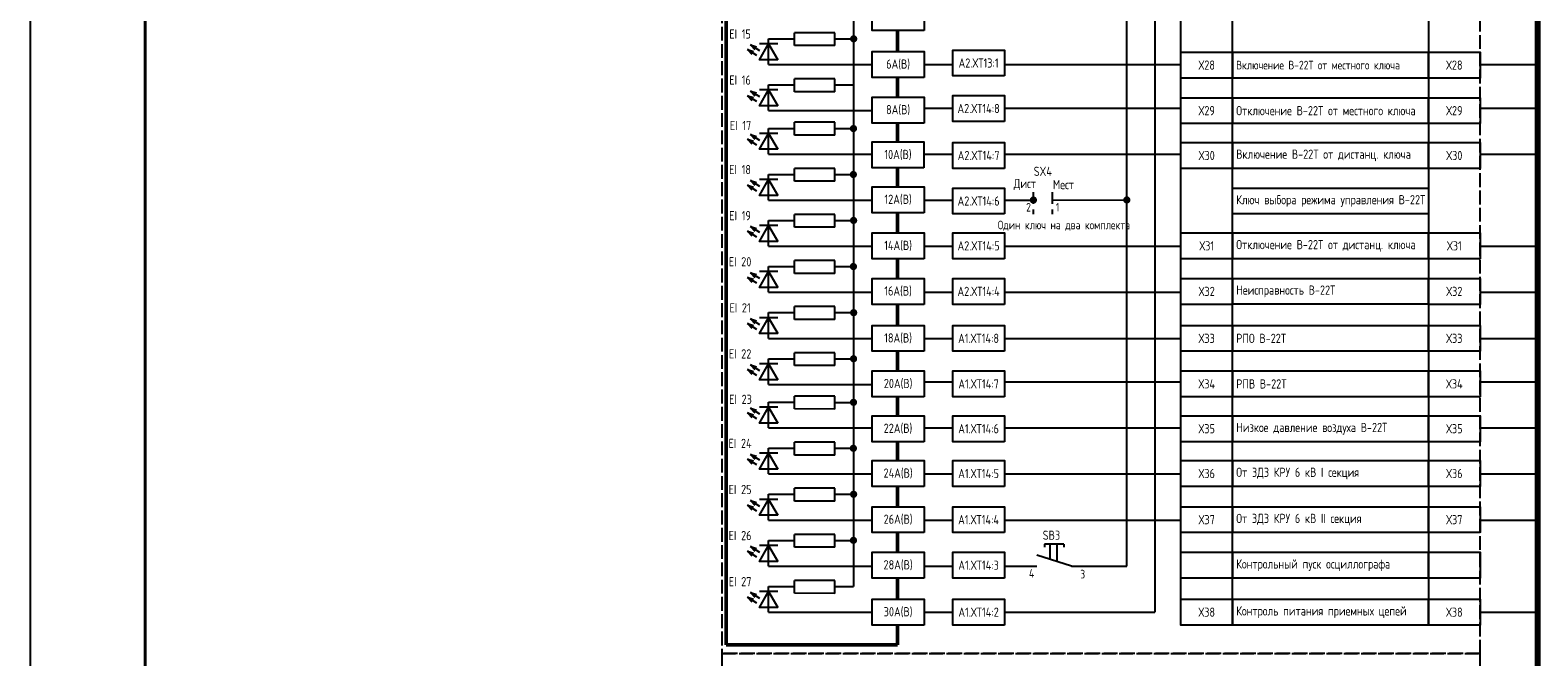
# Model space of a CAD drawing. Header units: millimetres. Extents: x 616 to 6196, y 2487 to 5711.
# Tile 27 of 46: x 2796 to 3057, y 5416 to 5524. Entities that reach past the tile are written whole.
import ezdxf

# ---------------------------------------------------------------- set-up
doc = ezdxf.new("R2010")
doc.units = ezdxf.units.MM
doc.linetypes.add('ACAD_ISO02W100', pattern=[15, 12, -3])
doc.linetypes.add('JIS_02_2.0', pattern=[3, 2, -1])
doc.styles.add('SIMPLEX', font='GOST.ttf', dxfattribs={"height": 5})

msp = doc.modelspace()

# ---------------------------------------------------------------- linework, layer by layer
at = {"lineweight": -2}
msp.add_line((2795.65, 5711.04), (2795.65, 5117.04), dxfattribs=at)
at = {"lineweight": 40}
msp.add_line((2815.65, 5706.04), (2815.65, 5122.04), dxfattribs=at)
for p, q in [((2986.12, 5431.3), (2986.12, 5678)), ((2990.93, 5602.17), (2990.93, 5423.3)), ((2995.47, 5425.56), (2995.47, 5595.53)), ((3004.47, 5425.56), (3004.47, 5595.53)), ((3038.47, 5595.54), (3038.47, 5425.56)), ((2938.63, 5562.39), (2938.63, 5514.85)), ((2925.48, 5521.98), (2922.28, 5521.98)), ((2923.88, 5518.38), (2923.88, 5522.85)), ((2923.88, 5522.85), (2928.4, 5522.85)), ((2928.4, 5521.67), (2928.4, 5523.9)), ((2935.4, 5523.9), (2928.4, 5523.9)), ((2935.4, 5521.67), (2935.4, 5523.9)), ((2935.4, 5522.85), (2938.63, 5522.85)), ((2935.4, 5521.67), (2928.4, 5521.67)), ((2923.88, 5518.38), (2941.87, 5518.38)), ((2950.87, 5518.38), (2955.85, 5518.38)), ((2964.85, 5518.38), (2995.47, 5518.38)), ((2925.49, 5513.98), (2922.29, 5513.98)), ((2923.89, 5510.38), (2923.89, 5514.85)), ((2923.89, 5514.85), (2928.4, 5514.85)), ((2928.4, 5513.67), (2928.4, 5515.9)), ((2935.4, 5515.9), (2928.4, 5515.9)), ((2935.4, 5513.67), (2935.4, 5515.9)), ((2935.4, 5514.85), (2938.63, 5514.85)), ((2938.63, 5514.85), (2938.63, 5467.31)), ((2935.4, 5513.67), (2928.4, 5513.67)), ((2923.89, 5510.38), (2941.87, 5510.38)), ((2950.87, 5510.84), (2955.85, 5510.84)), ((2964.85, 5510.84), (2995.47, 5510.84)), ((2925.49, 5506.44), (2922.29, 5506.44)), ((2923.89, 5502.84), (2923.89, 5507.31)), ((2923.89, 5507.31), (2928.4, 5507.31)), ((2928.4, 5506.13), (2928.4, 5508.36)), ((2935.4, 5508.36), (2928.4, 5508.36)), ((2935.4, 5506.13), (2928.4, 5506.13)), ((2935.4, 5506.13), (2935.4, 5508.36)), ((2935.4, 5507.31), (2938.63, 5507.31)), ((2923.89, 5502.84), (2941.87, 5502.84)), ((2950.87, 5502.84), (2955.85, 5502.84)), ((2964.85, 5502.84), (2995.47, 5502.84)), ((2925.49, 5498.44), (2922.29, 5498.44)), ((2923.89, 5494.84), (2923.89, 5499.31)), ((2923.89, 5499.31), (2928.4, 5499.31)), ((2928.4, 5498.13), (2928.4, 5500.36)), ((2935.4, 5500.36), (2928.4, 5500.36)), ((2935.4, 5498.13), (2935.4, 5500.36)), ((2935.4, 5499.31), (2938.63, 5499.31)), ((2935.4, 5498.13), (2928.4, 5498.13)), ((2923.89, 5494.84), (2941.87, 5494.84)), ((2950.87, 5494.84), (2955.85, 5494.84)), ((2964.85, 5494.84), (2969.87, 5494.86)), ((2973.11, 5494.86), (2986.12, 5494.89)), ((2925.49, 5490.44), (2922.29, 5490.44)), ((2923.89, 5486.84), (2923.89, 5491.31)), ((2923.89, 5491.31), (2928.4, 5491.31)), ((2928.4, 5490.13), (2928.4, 5492.36)), ((2935.4, 5492.36), (2928.4, 5492.36)), ((2935.4, 5490.13), (2935.4, 5492.36)), ((2935.4, 5491.31), (2938.63, 5491.31)), ((2935.4, 5490.13), (2928.4, 5490.13)), ((2923.89, 5486.84), (2941.87, 5486.84)), ((2950.87, 5486.84), (2955.85, 5486.84)), ((2964.85, 5486.84), (2995.47, 5486.84)), ((2923.88, 5478.84), (2923.88, 5483.31)), ((2923.88, 5483.31), (2928.4, 5483.31)), ((2928.4, 5482.13), (2928.4, 5484.36)), ((2935.4, 5484.36), (2928.4, 5484.36)), ((2935.4, 5482.13), (2935.4, 5484.36)), ((2935.4, 5483.31), (2938.63, 5483.31)), ((2925.48, 5482.44), (2922.28, 5482.44)), ((2935.4, 5482.13), (2928.4, 5482.13)), ((2923.88, 5478.84), (2941.87, 5478.84)), ((2950.87, 5478.84), (2955.85, 5478.84)), ((2964.85, 5478.84), (2995.47, 5478.84)), ((2923.88, 5470.84), (2923.88, 5475.31)), ((2923.88, 5475.31), (2928.4, 5475.31)), ((2928.4, 5474.13), (2928.4, 5476.36)), ((2935.4, 5476.36), (2928.4, 5476.36)), ((2935.4, 5474.13), (2935.4, 5476.36)), ((2935.4, 5475.31), (2938.63, 5475.31)), ((2925.48, 5474.44), (2922.28, 5474.44)), ((2935.4, 5474.13), (2928.4, 5474.13)), ((2923.88, 5470.84), (2941.87, 5470.84)), ((2950.87, 5470.84), (2955.85, 5470.84)), ((2964.85, 5470.84), (2995.47, 5470.84)), ((2923.89, 5462.84), (2923.89, 5467.31)), ((2923.89, 5467.31), (2928.4, 5467.31)), ((2928.4, 5466.13), (2928.4, 5468.36)), ((2935.4, 5468.36), (2928.4, 5468.36)), ((2935.4, 5466.12), (2935.4, 5468.36)), ((2935.4, 5467.31), (2938.63, 5467.31)), ((2938.63, 5467.31), (2938.63, 5427.77)), ((2925.49, 5466.44), (2922.29, 5466.44)), ((2935.4, 5466.12), (2928.4, 5466.13)), ((2923.89, 5462.84), (2941.87, 5462.84)), ((2950.87, 5463.3), (2955.85, 5463.3)), ((2964.85, 5463.3), (2995.47, 5463.3)), ((2925.49, 5458.9), (2922.29, 5458.9)), ((2923.89, 5455.3), (2923.89, 5459.77)), ((2923.89, 5459.77), (2928.4, 5459.77)), ((2928.4, 5458.59), (2928.4, 5460.82)), ((2935.4, 5460.82), (2928.4, 5460.82)), ((2935.39, 5459.74), (2938.62, 5459.74)), ((2935.4, 5458.58), (2935.4, 5460.82)), ((2935.4, 5458.58), (2928.4, 5458.59)), ((2923.89, 5455.3), (2941.87, 5455.3)), ((2950.87, 5455.3), (2955.85, 5455.3)), ((2964.85, 5455.3), (2995.47, 5455.3)), ((2923.89, 5447.3), (2923.89, 5451.77)), ((2923.89, 5451.77), (2928.4, 5451.77)), ((2928.4, 5450.59), (2928.4, 5452.82)), ((2935.4, 5452.82), (2928.4, 5452.82)), ((2935.4, 5450.58), (2935.4, 5452.82)), ((2935.4, 5451.77), (2938.63, 5451.77)), ((2925.49, 5450.9), (2922.29, 5450.9)), ((2935.4, 5450.58), (2928.4, 5450.59)), ((2923.89, 5447.3), (2941.87, 5447.3)), ((2950.87, 5447.3), (2955.85, 5447.3)), ((2964.85, 5447.3), (2995.47, 5447.3)), ((2923.89, 5439.3), (2923.89, 5443.77)), ((2923.89, 5443.77), (2928.4, 5443.77)), ((2928.4, 5442.59), (2928.4, 5444.82)), ((2935.4, 5444.82), (2928.4, 5444.82)), ((2935.4, 5442.58), (2935.4, 5444.82)), ((2935.4, 5443.77), (2938.63, 5443.77)), ((2925.49, 5442.9), (2922.29, 5442.9)), ((2935.4, 5442.58), (2928.4, 5442.59)), ((2923.89, 5439.3), (2941.87, 5439.3)), ((2950.87, 5439.3), (2955.85, 5439.3)), ((2964.85, 5439.3), (2995.47, 5439.3)), ((2923.88, 5431.3), (2923.88, 5435.77)), ((2923.88, 5435.77), (2928.4, 5435.77)), ((2928.4, 5434.59), (2928.4, 5436.82)), ((2935.4, 5436.82), (2928.4, 5436.82)), ((2935.4, 5434.58), (2935.4, 5436.82)), ((2935.4, 5435.77), (2938.63, 5435.77)), ((2925.48, 5434.9), (2922.28, 5434.9)), ((2935.4, 5434.58), (2928.4, 5434.59)), ((2976.48, 5431.3), (2970.48, 5433.21)), ((2975.17, 5435.1), (2971.77, 5435.1)), ((2971.77, 5435.1), (2971.77, 5434.6)), ((2972.79, 5432.48), (2972.79, 5435.1)), ((2973.98, 5432.1), (2973.98, 5435.1)), ((2975.17, 5435.1), (2975.17, 5434.6)), ((2923.88, 5431.3), (2941.87, 5431.3)), ((2950.87, 5431.3), (2955.85, 5431.3)), ((2964.85, 5431.3), (2970.48, 5431.3)), ((2976.48, 5431.3), (2986.12, 5431.3)), ((2923.88, 5423.3), (2923.88, 5427.77)), ((2923.88, 5427.77), (2928.4, 5427.77)), ((2928.4, 5426.59), (2928.4, 5428.82)), ((2935.4, 5428.82), (2928.4, 5428.82)), ((2935.4, 5426.58), (2935.4, 5428.82)), ((2935.4, 5427.77), (2938.63, 5427.77)), ((2925.48, 5426.9), (2922.28, 5426.9)), ((2935.4, 5426.58), (2928.4, 5426.59)), ((2923.88, 5423.3), (2941.87, 5423.3)), ((2950.87, 5423.3), (2955.85, 5423.3)), ((2964.85, 5423.3), (2990.93, 5423.3))]:
    msp.add_line(p, q)
at = {"color": 3, "lineweight": 80}
msp.add_line((3057.47, 5147.02), (3057.47, 5678.26), dxfattribs=at)
at = {"lineweight": 50}
for p, q in [((2916.52, 5614.03), (2916.52, 5417.65)), ((2946.29, 5520.64), (2946.29, 5524.29)), ((2946.29, 5512.73), (2946.29, 5516.14)), ((2946.29, 5504.95), (2946.29, 5508.23)), ((2946.29, 5497.17), (2946.29, 5500.45)), ((2946.29, 5489.16), (2946.29, 5492.67)), ((2946.29, 5481.25), (2946.29, 5484.66)), ((2946.29, 5473.1), (2946.29, 5476.75)), ((2946.29, 5465.19), (2946.29, 5468.6)), ((2946.29, 5457.41), (2946.29, 5460.69)), ((2946.29, 5449.63), (2946.29, 5452.91)), ((2946.29, 5441.62), (2946.29, 5445.13)), ((2946.29, 5433.71), (2946.29, 5437.12)), ((2946.29, 5425.56), (2946.29, 5429.21)), ((2946.29, 5417.65), (2946.29, 5421.06)), ((2916.52, 5417.65), (2946.29, 5417.65))]:
    msp.add_line(p, q, dxfattribs=at)
at = {"linetype": 'Continuous'}
for p, q in [((2922.36, 5520.76), (2920.74, 5521.79)), ((2920.74, 5521.79), (2921.49, 5520.98)), ((2920.74, 5521.79), (2921.79, 5521.45)), ((2921.84, 5519.95), (2920.22, 5520.98)), ((2920.22, 5520.98), (2920.97, 5520.17)), ((2920.22, 5520.98), (2921.28, 5520.64)), ((2921.84, 5511.95), (2920.22, 5512.98)), ((2920.22, 5512.98), (2920.97, 5512.17)), ((2920.22, 5512.98), (2921.28, 5512.64)), ((2922.36, 5512.76), (2920.74, 5513.79)), ((2920.74, 5513.79), (2921.49, 5512.98)), ((2920.74, 5513.79), (2921.79, 5513.45)), ((2922.36, 5505.22), (2920.74, 5506.25)), ((2920.74, 5506.25), (2921.49, 5505.44)), ((2920.74, 5506.25), (2921.8, 5505.91)), ((2921.84, 5504.41), (2920.22, 5505.44)), ((2920.22, 5505.44), (2920.97, 5504.63)), ((2920.22, 5505.44), (2921.28, 5505.1)), ((2922.36, 5497.22), (2920.74, 5498.25)), ((2920.74, 5498.25), (2921.49, 5497.44)), ((2920.74, 5498.25), (2921.8, 5497.91)), ((2921.84, 5496.41), (2920.22, 5497.44)), ((2920.22, 5497.44), (2920.97, 5496.63)), ((2920.22, 5497.44), (2921.28, 5497.1)), ((2921.84, 5488.41), (2920.22, 5489.44)), ((2920.22, 5489.44), (2920.97, 5488.63)), ((2920.22, 5489.44), (2921.28, 5489.1)), ((2922.36, 5489.22), (2920.74, 5490.25)), ((2920.74, 5490.25), (2921.49, 5489.44)), ((2920.74, 5490.25), (2921.8, 5489.91)), ((2921.84, 5480.41), (2920.22, 5481.44)), ((2920.22, 5481.44), (2920.97, 5480.63)), ((2920.22, 5481.44), (2921.28, 5481.1)), ((2922.36, 5481.22), (2920.74, 5482.25)), ((2920.74, 5482.25), (2921.49, 5481.44)), ((2920.74, 5482.25), (2921.79, 5481.91)), ((2921.84, 5472.41), (2920.22, 5473.44)), ((2920.22, 5473.44), (2920.97, 5472.63)), ((2920.22, 5473.44), (2921.28, 5473.1)), ((2922.36, 5473.22), (2920.74, 5474.25)), ((2920.74, 5474.25), (2921.49, 5473.44)), ((2920.74, 5474.25), (2921.79, 5473.91)), ((2921.84, 5464.41), (2920.22, 5465.44)), ((2920.22, 5465.44), (2920.97, 5464.63)), ((2920.22, 5465.44), (2921.28, 5465.1)), ((2922.36, 5465.22), (2920.74, 5466.25)), ((2920.74, 5466.25), (2921.49, 5465.44)), ((2920.74, 5466.25), (2921.79, 5465.91)), ((2921.84, 5456.87), (2920.22, 5457.9)), ((2920.22, 5457.9), (2920.97, 5457.09)), ((2920.22, 5457.9), (2921.28, 5457.56)), ((2922.36, 5457.68), (2920.74, 5458.71)), ((2920.74, 5458.71), (2921.49, 5457.9)), ((2920.74, 5458.71), (2921.79, 5458.37)), ((2921.84, 5448.87), (2920.22, 5449.9)), ((2920.22, 5449.9), (2920.97, 5449.09)), ((2920.22, 5449.9), (2921.28, 5449.56)), ((2922.36, 5449.68), (2920.74, 5450.71)), ((2920.74, 5450.71), (2921.49, 5449.9)), ((2920.74, 5450.71), (2921.79, 5450.37)), ((2921.84, 5440.87), (2920.22, 5441.9)), ((2920.22, 5441.9), (2920.97, 5441.09)), ((2920.22, 5441.9), (2921.28, 5441.56)), ((2922.36, 5441.68), (2920.74, 5442.71)), ((2920.74, 5442.71), (2921.49, 5441.9)), ((2920.74, 5442.71), (2921.79, 5442.37)), ((2921.84, 5432.87), (2920.22, 5433.9)), ((2920.22, 5433.9), (2920.97, 5433.09)), ((2920.22, 5433.9), (2921.28, 5433.56)), ((2922.36, 5433.68), (2920.74, 5434.71)), ((2920.74, 5434.71), (2921.49, 5433.9)), ((2920.74, 5434.71), (2921.79, 5434.37)), ((2921.84, 5424.87), (2920.22, 5425.9)), ((2920.22, 5425.9), (2920.97, 5425.09)), ((2920.22, 5425.9), (2921.28, 5425.56)), ((2922.36, 5425.68), (2920.74, 5426.71)), ((2920.74, 5426.71), (2921.49, 5425.9)), ((2920.74, 5426.71), (2921.79, 5426.37))]:
    msp.add_line(p, q, dxfattribs=at)
at = {"color": 3}
for p, q in [((3047.47, 5518.38), (3057.47, 5518.38)), ((3047.47, 5510.84), (3057.47, 5510.84)), ((3047.47, 5502.84), (3057.47, 5502.84)), ((3047.47, 5486.84), (3057.47, 5486.84)), ((3047.47, 5478.84), (3057.47, 5478.84)), ((3047.47, 5470.84), (3057.47, 5470.84)), ((3047.47, 5463.3), (3057.47, 5463.3)), ((3047.47, 5455.3), (3057.47, 5455.3)), ((3047.47, 5447.3), (3057.47, 5447.3)), ((3047.47, 5439.3), (3057.47, 5439.3)), ((3047.47, 5423.3), (3057.47, 5423.3))]:
    msp.add_line(p, q, dxfattribs=at)
at = {"linetype": 'JIS_02_2.0'}
for p, q in [((2969.83, 5496.23), (2969.83, 5492.39)), ((2973.11, 5496.23), (2973.11, 5492.39))]:
    msp.add_line(p, q, dxfattribs=at)
at = {"color": 32, "linetype": 'ACAD_ISO02W100', "ltscale": 0.2, "true_color": 0xcd6928}
for points in [[(3047.47, 5684.53), (3047.47, 5686.95), (2915.76, 5686.95), (2915.76, 5416.11), (3047.47, 5416.11), (3047.47, 5684.53)], [(3047.47, 5416.11), (3047.47, 5416.11), (2915.76, 5416.11), (2915.76, 5410.67), (3047.47, 5410.67), (3047.47, 5416.11)]]:
    msp.add_lwpolyline(points, dxfattribs=at)
for points in [[(2950.87, 5524.29), (2941.87, 5524.29), (2941.87, 5528.79), (2950.87, 5528.79)], [(2925.48, 5519.21), (2922.28, 5519.21), (2923.88, 5521.98)], [(2950.87, 5516.14), (2941.87, 5516.14), (2941.87, 5520.64), (2950.87, 5520.64)], [(2964.85, 5516.4), (2955.85, 5516.4), (2955.85, 5520.9), (2964.85, 5520.9)], [(3004.47, 5516.04), (2995.47, 5516.04), (2995.47, 5520.54), (3004.47, 5520.54)], [(3038.47, 5516.04), (3004.47, 5516.04), (3004.47, 5520.54), (3038.47, 5520.54)], [(3047.47, 5516.04), (3038.47, 5516.04), (3038.47, 5520.54), (3047.47, 5520.54)], [(2925.49, 5511.21), (2922.29, 5511.21), (2923.89, 5513.98)], [(2950.87, 5508.23), (2941.87, 5508.23), (2941.87, 5512.73), (2950.87, 5512.73)], [(2964.85, 5508.5), (2955.85, 5508.5), (2955.85, 5513), (2964.85, 5513)], [(3004.47, 5508.13), (2995.47, 5508.13), (2995.47, 5512.63), (3004.47, 5512.63)], [(3038.47, 5508.13), (3004.47, 5508.13), (3004.47, 5512.63), (3038.47, 5512.63)], [(3047.47, 5508.13), (3038.47, 5508.13), (3038.47, 5512.63), (3047.47, 5512.63)], [(2925.49, 5503.67), (2922.29, 5503.67), (2923.89, 5506.44)], [(2950.85, 5500.45), (2941.85, 5500.45), (2941.85, 5504.95), (2950.85, 5504.95)], [(2964.85, 5500.35), (2955.85, 5500.35), (2955.85, 5504.85), (2964.85, 5504.85)], [(3004.47, 5500.35), (2995.47, 5500.35), (2995.47, 5504.85), (3004.47, 5504.85)], [(3038.47, 5500.36), (3004.47, 5500.36), (3004.47, 5504.86), (3038.47, 5504.86)], [(3047.47, 5500.35), (3038.47, 5500.35), (3038.47, 5504.85), (3047.47, 5504.85)], [(2925.49, 5495.67), (2922.29, 5495.67), (2923.89, 5498.44)], [(2950.87, 5492.67), (2941.87, 5492.67), (2941.87, 5497.17), (2950.87, 5497.17)], [(2964.85, 5492.44), (2955.85, 5492.44), (2955.85, 5496.94), (2964.85, 5496.94)], [(3038.47, 5492.45), (3004.47, 5492.45), (3004.47, 5496.95), (3038.47, 5496.95)], [(2925.49, 5487.67), (2922.29, 5487.67), (2923.89, 5490.44)], [(2950.87, 5484.66), (2941.87, 5484.66), (2941.87, 5489.16), (2950.87, 5489.16)], [(2964.85, 5484.66), (2955.85, 5484.66), (2955.85, 5489.16), (2964.85, 5489.16)], [(3004.47, 5484.66), (2995.47, 5484.66), (2995.47, 5489.16), (3004.47, 5489.16)], [(3038.47, 5484.66), (3004.47, 5484.66), (3004.47, 5489.16), (3038.47, 5489.16)], [(3047.47, 5484.66), (3038.47, 5484.66), (3038.47, 5489.16), (3047.47, 5489.16)], [(2925.48, 5479.67), (2922.28, 5479.67), (2923.88, 5482.44)], [(2950.87, 5476.75), (2941.87, 5476.75), (2941.87, 5481.25), (2950.87, 5481.25)], [(2964.85, 5476.75), (2955.85, 5476.75), (2955.85, 5481.25), (2964.85, 5481.25)], [(3004.47, 5476.75), (2995.47, 5476.75), (2995.47, 5481.25), (3004.47, 5481.25)], [(3038.47, 5476.76), (3004.47, 5476.76), (3004.47, 5481.26), (3038.47, 5481.26)], [(3047.47, 5476.75), (3038.47, 5476.75), (3038.47, 5481.25), (3047.47, 5481.25)], [(2925.48, 5471.67), (2922.28, 5471.67), (2923.88, 5474.44)], [(2950.87, 5468.6), (2941.87, 5468.6), (2941.87, 5473.1), (2950.87, 5473.1)], [(2964.85, 5468.6), (2955.85, 5468.6), (2955.85, 5473.1), (2964.85, 5473.1)], [(3004.47, 5468.6), (2995.47, 5468.6), (2995.47, 5473.1), (3004.47, 5473.1)], [(3038.47, 5468.6), (3004.47, 5468.6), (3004.47, 5473.1), (3038.47, 5473.1)], [(3047.47, 5468.6), (3038.47, 5468.6), (3038.47, 5473.1), (3047.47, 5473.1)], [(2925.49, 5463.67), (2922.29, 5463.67), (2923.89, 5466.44)], [(2950.87, 5460.69), (2941.87, 5460.69), (2941.87, 5465.19), (2950.87, 5465.19)], [(2964.85, 5460.69), (2955.85, 5460.69), (2955.85, 5465.19), (2964.85, 5465.19)], [(3004.47, 5460.69), (2995.47, 5460.69), (2995.47, 5465.19), (3004.47, 5465.19)], [(3038.47, 5460.69), (3004.47, 5460.69), (3004.47, 5465.19), (3038.47, 5465.19)], [(3047.47, 5460.69), (3038.47, 5460.69), (3038.47, 5465.19), (3047.47, 5465.19)], [(2925.49, 5456.13), (2922.29, 5456.13), (2923.89, 5458.9)], [(2950.87, 5452.91), (2941.87, 5452.91), (2941.87, 5457.41), (2950.87, 5457.41)], [(2964.85, 5452.91), (2955.85, 5452.91), (2955.85, 5457.41), (2964.85, 5457.41)], [(3004.47, 5452.91), (2995.47, 5452.91), (2995.47, 5457.41), (3004.47, 5457.41)], [(3038.47, 5452.91), (3004.47, 5452.91), (3004.47, 5457.41), (3038.47, 5457.41)], [(3047.47, 5452.91), (3038.47, 5452.91), (3038.47, 5457.41), (3047.47, 5457.41)], [(2925.49, 5448.13), (2922.29, 5448.13), (2923.89, 5450.9)], [(2950.87, 5445.13), (2941.87, 5445.13), (2941.87, 5449.63), (2950.87, 5449.63)], [(2964.85, 5445.13), (2955.85, 5445.13), (2955.85, 5449.63), (2964.85, 5449.63)], [(3004.47, 5445.13), (2995.47, 5445.13), (2995.47, 5449.63), (3004.47, 5449.63)], [(3038.47, 5445.13), (3004.47, 5445.13), (3004.47, 5449.63), (3038.47, 5449.63)], [(3047.47, 5445.13), (3038.47, 5445.13), (3038.47, 5449.63), (3047.47, 5449.63)], [(2925.49, 5440.13), (2922.29, 5440.13), (2923.89, 5442.9)], [(2950.87, 5437.12), (2941.87, 5437.12), (2941.87, 5441.62), (2950.87, 5441.62)], [(2964.85, 5437.12), (2955.85, 5437.12), (2955.85, 5441.62), (2964.85, 5441.62)], [(3004.47, 5437.12), (2995.47, 5437.12), (2995.47, 5441.62), (3004.47, 5441.62)], [(3038.47, 5437.12), (3004.47, 5437.12), (3004.47, 5441.62), (3038.47, 5441.62)], [(3047.47, 5437.12), (3038.47, 5437.12), (3038.47, 5441.62), (3047.47, 5441.62)], [(2925.48, 5432.13), (2922.28, 5432.13), (2923.88, 5434.9)], [(2950.87, 5429.21), (2941.87, 5429.21), (2941.87, 5433.71), (2950.87, 5433.71)], [(2964.85, 5429.21), (2955.85, 5429.21), (2955.85, 5433.71), (2964.85, 5433.71)], [(3004.47, 5429.21), (2995.47, 5429.21), (2995.47, 5433.71), (3004.47, 5433.71)], [(3038.47, 5429.21), (3004.47, 5429.21), (3004.47, 5433.71), (3038.47, 5433.71)], [(3047.47, 5429.21), (3038.47, 5429.21), (3038.47, 5433.71), (3047.47, 5433.71)], [(2925.48, 5424.13), (2922.28, 5424.13), (2923.88, 5426.9)], [(2950.87, 5421.06), (2941.87, 5421.06), (2941.87, 5425.56), (2950.87, 5425.56)], [(2964.85, 5421.06), (2955.85, 5421.06), (2955.85, 5425.56), (2964.85, 5425.56)], [(3004.47, 5421.06), (2995.47, 5421.06), (2995.47, 5425.56), (3004.47, 5425.56)], [(3004.47, 5421.06), (2995.47, 5421.06), (2995.47, 5425.56), (3004.47, 5425.56)], [(3038.47, 5421.06), (3004.47, 5421.06), (3004.47, 5425.56), (3038.47, 5425.56)], [(3047.47, 5421.06), (3038.47, 5421.06), (3038.47, 5425.56), (3047.47, 5425.56)], [(3047.47, 5421.06), (3038.47, 5421.06), (3038.47, 5425.56), (3047.47, 5425.56)]]:
    msp.add_lwpolyline(points, close=True)
at = {"const_width": 0.5}
for points in [[(2939.03, 5522.85, -1), (2938.28, 5522.85, -1)], [(2939, 5507.28, -1), (2938.25, 5507.28, -1)], [(2938.98, 5499.3, -1), (2938.23, 5499.3, -1)], [(2970.24, 5494.86, -1), (2969.49, 5494.86, -1)], [(2986.47, 5494.88, -1), (2985.72, 5494.88, -1)], [(2939.02, 5491.32, -1), (2938.27, 5491.32, -1)], [(2938.99, 5483.32, -1), (2938.24, 5483.32, -1)], [(2939.03, 5475.31, -1), (2938.28, 5475.31, -1)], [(2939.01, 5467.3, -1), (2938.26, 5467.3, -1)], [(2939, 5459.74, -1), (2938.25, 5459.74, -1)], [(2938.98, 5451.76, -1), (2938.23, 5451.76, -1)], [(2939.02, 5443.78, -1), (2938.27, 5443.78, -1)], [(2938.99, 5435.78, -1), (2938.24, 5435.78, -1)]]:
    msp.add_lwpolyline(points, format="xyb", close=True, dxfattribs=at)

# ---------------------------------------------------------------- texts
at = {"style": 'SIMPLEX'}
for s, insert, char_height, width, attachment_point in [('EI 15', (2918.93, 5523.69), 1.6, 9, 5), ('6А(В)', (2946.37, 5518.39), 1.6, 9, 5), ('А2.ХТ13:1', (2960.35, 5518.65), 1.6, 9, 5), ('Х28', (2999.97, 5518.29), 1.6, 9, 5), ('\\pxql;Включение В-22Т от местного ключа', (3021.39, 5518.29), 1.5, 32.6019, 5), ('Х28', (3042.97, 5518.29), 1.6, 9, 5), ('EI 16', (2918.93, 5515.69), 1.6, 9, 5), ('8А(В)', (2946.37, 5510.48), 1.6, 9, 5), ('А2.ХТ14:8', (2960.35, 5510.75), 1.6, 9, 5), ('Х29', (2999.97, 5510.38), 1.6, 9, 5), ('\\pxql;Отключение В-22Т от местного ключа', (3021.39, 5510.38), 1.6, 32.6022, 5), ('Х29', (3042.97, 5510.38), 1.6, 9, 5), ('EI 17', (2919.01, 5507.8), 1.6, 9, 5), ('10А(В)', (2946.35, 5502.7), 1.6, 9, 5), ('А2.ХТ14:7', (2960.35, 5502.6), 1.6, 9, 5), ('Х30', (2999.97, 5502.6), 1.6, 9, 5), ('\\pxql;Включение В-22Т от дистанц. ключа', (3021.39, 5502.61), 1.6, 32.6014, 5), ('Х30', (3042.97, 5502.6), 1.6, 9, 5), ('EI 18', (2918.93, 5500.15), 1.6, 9, 5), ('SX4', (2971.5, 5499.85), 1.6, 5.202, 5), ('Дист', (2968.38, 5497.56), 1.6, 9, 5), ('Мест', (2975.08, 5497.54), 1.6, 3.4878, 5), ('12А(В)', (2946.37, 5494.92), 1.6, 9, 5), ('А2.ХТ14:6', (2960.35, 5494.69), 1.6, 9, 5), ('\\pxql;Ключ выбора режима управления В-22Т', (3021.39, 5494.7), 1.6, 32.6018, 5), ('EI 19', (2918.93, 5492.15), 1.6, 9, 5), ('2', (2968.61, 5493.61), 1.5, 5.832, 4), ('1', (2973.77, 5493.61), 1.5, 5.832, 4), ('Один ключ на два комплекта', (2963.69, 5490.41), 1.5, 24.2311, 4), ('14А(В)', (2946.37, 5486.91), 1.6, 9, 5), ('А2.ХТ14:5', (2960.35, 5486.91), 1.6, 9, 5), ('Х31', (2999.97, 5486.91), 1.6, 9, 5), ('\\pxql;Отключение В-22Т от дистанц. ключа', (3021.39, 5486.91), 1.6, 32.6018, 5), ('Х31', (3042.97, 5486.91), 1.6, 9, 5), ('EI 20', (2918.93, 5484.15), 1.6, 9, 5), ('16А(В)', (2946.37, 5479), 1.6, 9, 5), ('А2.ХТ14:4', (2960.35, 5479), 1.6, 9, 5), ('Х32', (2999.97, 5479), 1.6, 9, 5), ('\\pxql;Неисправность В-22Т', (3021.39, 5479.01), 1.6, 32.6014, 5), ('Х32', (3042.97, 5479), 1.6, 9, 5), ('EI 21', (2918.93, 5476.15), 1.6, 9, 5), ('18А(В)', (2946.37, 5470.85), 1.6, 9, 5), ('А1.ХТ14:8', (2960.35, 5470.85), 1.6, 9, 5), ('Х33', (2999.97, 5470.85), 1.6, 9, 5), ('\\pxql;РПО В-22Т', (3021.39, 5470.85), 1.6, 32.6018, 5), ('Х33', (3042.97, 5470.85), 1.6, 9, 5), ('EI 22', (2918.93, 5468.15), 1.6, 9, 5), ('20А(В)', (2946.37, 5462.94), 1.6, 9, 5), ('А1.ХТ14:7', (2960.35, 5462.94), 1.6, 9, 5), ('Х34', (2999.97, 5462.94), 1.6, 9, 5), ('\\pxql;РПВ В-22Т', (3021.39, 5462.94), 1.6, 32.6022, 5), ('Х34', (3042.97, 5462.94), 1.6, 9, 5), ('EI 23', (2919.01, 5460.26), 1.6, 9, 5), ('22А(В)', (2946.35, 5455.16), 1.6, 9, 5), ('\\pxql;Низкое давление воздуха В-22Т', (3021.39, 5455.16), 1.6, 32.6018, 5), ('EI 24', (2918.93, 5452.61), 1.6, 9, 5), ('А1.ХТ14:6', (2960.35, 5455.16), 1.6, 9, 5), ('Х35', (2999.97, 5455.16), 1.6, 9, 5), ('Х35', (3042.97, 5455.16), 1.6, 9, 5), ('24А(В)', (2946.37, 5447.38), 1.6, 9, 5), ('Х36', (2999.97, 5447.38), 1.6, 9, 5), ('Х36', (3042.97, 5447.38), 1.6, 9, 5), ('А1.ХТ14:5', (2960.35, 5447.38), 1.6, 9, 5), ('\\pxql;От ЗДЗ КРУ 6 кВ I секция', (3021.39, 5447.38), 1.6, 32.6018, 5), ('EI 25', (2918.93, 5444.61), 1.6, 9, 5), ('26А(В)', (2946.37, 5439.37), 1.6, 9, 5), ('А1.ХТ14:4', (2960.35, 5439.37), 1.6, 9, 5), ('Х37', (2999.97, 5439.37), 1.6, 9, 5), ('\\pxql;От ЗДЗ КРУ 6 кВ II секция', (3021.39, 5439.37), 1.6, 32.6014, 5), ('Х37', (3042.97, 5439.37), 1.6, 9, 5), ('EI 26', (2918.93, 5436.61), 1.6, 9, 5), ('SB3', (2973, 5436.67), 1.6, 9, 5), ('\\pxql;Контрольный пуск осциллографа ', (3021.39, 5431.46), 1.6, 32.6014, 5), ('28А(В)', (2946.37, 5431.46), 1.6, 9, 5), ('А1.ХТ14:3', (2960.35, 5431.46), 1.6, 9, 5), ('4', (2969.1, 5430.04), 1.5, 5.832, 4), ('3', (2978.01, 5429.91), 1.5, 5.832, 4), ('EI 27', (2918.93, 5428.61), 1.6, 9, 5), ('\\pxql;Контроль питания приемных цепей', (3021.39, 5423.31), 1.6, 32.6014, 5), ('30А(В)', (2946.37, 5423.31), 1.6, 9, 5), ('А1.ХТ14:2', (2960.35, 5423.31), 1.6, 9, 5), ('Х38', (2999.97, 5423.31), 1.6, 9, 5), ('Х38', (3042.97, 5423.31), 1.6, 9, 5)]:
    msp.add_mtext(s, dxfattribs=dict(at, insert=insert, char_height=char_height, width=width, attachment_point=attachment_point))

doc.saveas('drawing.dxf')
